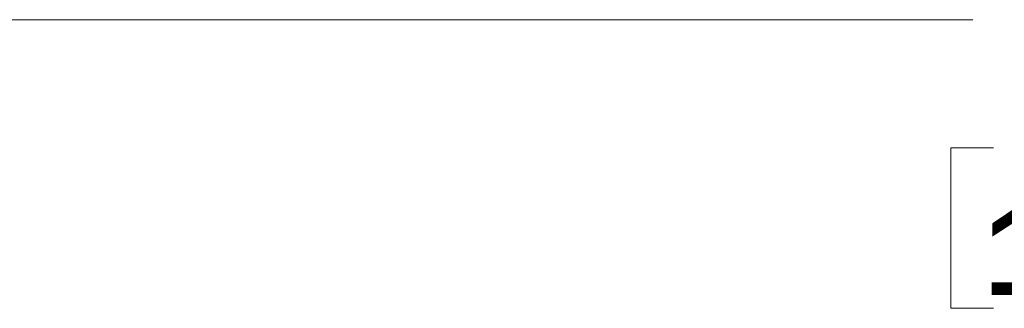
# Model space of a CAD drawing. Header units: millimetres. Extents: x 0 to 2122, y 0 to 1639.
# Tile 50 of 85: x 1572 to 1664, y 891 to 918. Entities that reach past the tile are written whole.
import ezdxf

# ---------------------------------------------------------------- set-up
doc = ezdxf.new("R2010")
doc.units = ezdxf.units.MM
doc.layers.add('1', color=7, linetype='Continuous', true_color=0xffffff)
doc.styles.add('Arial', font='arial.ttf')

msp = doc.modelspace()

# ---------------------------------------------------------------- linework, layer by layer
at = {"layer": '1', "color": 7, "lineweight": 13}
for p, q in [((1448.876, 917.82), (1660.793, 917.82)), ((1662.74, 905.804), (1658.74, 905.804)), ((1658.74, 905.804), (1658.74, 890.771)), ((1658.74, 890.771), (1662.74, 890.771))]:
    msp.add_line(p, q, dxfattribs=at)

# ---------------------------------------------------------------- texts
at = {"layer": '1', "color": 7, "linetype": 'Continuous', "lineweight": 13, "insert": (1672.716, 891.903), "char_height": 8, "attachment_point": 8, "line_spacing_factor": 1.047437, "style": 'Arial'}
msp.add_mtext('\\fArial|b1|i0;\\W1.0000;18.3', dxfattribs=at)

doc.saveas('drawing.dxf')
